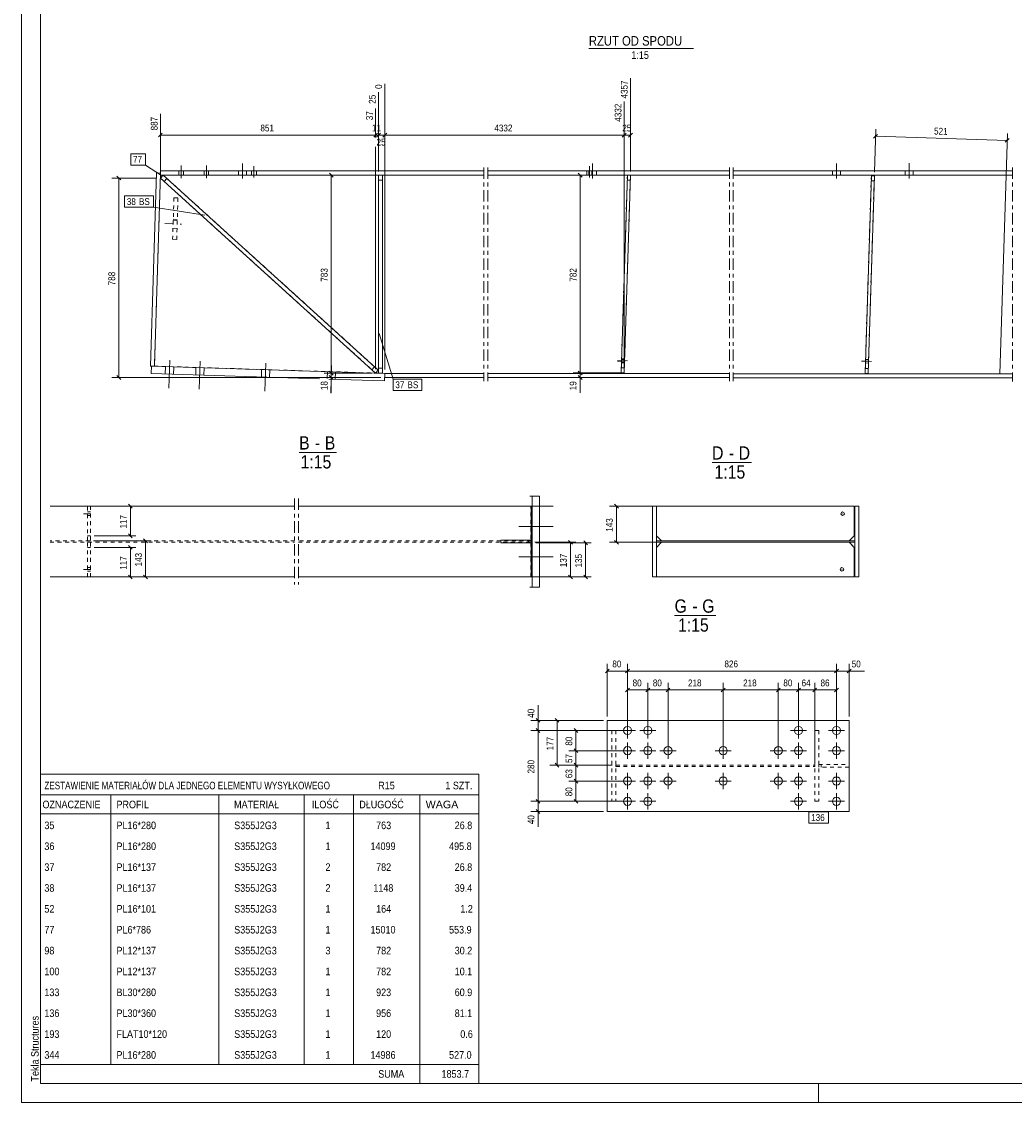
# Model space of a CAD drawing. Header units: millimetres. Extents: x 0 to 420, y 0 to 610.
# Tile 1 of 4: x 0 to 262, y 0 to 285. Entities that reach past the tile are written whole.
import ezdxf

# ---------------------------------------------------------------- set-up
doc = ezdxf.new("R2010")
doc.units = ezdxf.units.MM
for name, pattern in [('XKITLINE00', [0]), ('XKITLINE01', [4, 1, -1, 1, -1]), ('XKITLINE02', [4, 2, -2]), ('XKITLINE03', [6, 3, -1, 1, -1])]:
    doc.linetypes.add(name, pattern=pattern)
for name, color, linetype, lineweight in [('Arkusz rysunku', 3, 'Continuous', 0), ('Element', 2, 'Continuous', 0), ('Inny typ obiektu', 7, 'Continuous', 0), ('Wymiar', 4, 'Continuous', 0), ('Znak elementu', 2, 'Continuous', 0), ('Śruba', 3, 'Continuous', 0)]:
    doc.layers.add(name, color=color, linetype=linetype, lineweight=lineweight)
doc.styles.add('ARIAL', font='ARIAL.TTF')

msp = doc.modelspace()

# ---------------------------------------------------------------- linework, layer by layer
at = {"layer": 'Arkusz rysunku', "linetype": 'XKITLINE00', "lineweight": 0}
for p, q in [((0, 610), (0, 0)), ((5, 605), (5, 5)), ((0, 0), (0, 5)), ((5, 5), (415, 5)), ((210, 0), (210, 5)), ((0, 0), (420, 0))]:
    msp.add_line(p, q, dxfattribs=at)
at = {"layer": 'Element', "linetype": 'XKITLINE00', "lineweight": 0}
for p, q in [((36.62, 244.37), (36.62, 245.44)), ((36.62, 245.44), (121.85, 245.44)), ((122.85, 245.44), (186.56, 245.44)), ((187.56, 245.44), (261.18, 245.44)), ((33.95, 194.04), (35.55, 244.91)), ((35.02, 194.01), (36.62, 244.87)), ((36.62, 244.87), (35.55, 244.91)), ((37.3, 244.36), (36.58, 243.57)), ((93.3, 192.18), (36.58, 243.57)), ((36.58, 243.57), (36.58, 243.57)), ((36.62, 244.37), (36.6, 244.37)), ((36.62, 244.37), (121.85, 244.37)), ((37.3, 244.36), (94.01, 192.97)), ((94.05, 192.17), (94.05, 244.34)), ((95.12, 244.34), (94.05, 244.34)), ((95.12, 244.34), (95.12, 192.17)), ((122.85, 244.37), (186.56, 244.37)), ((158.02, 192.24), (159.67, 244.35)), ((160.47, 244.33), (158.82, 192.21)), ((160.47, 244.33), (159.67, 244.35)), ((187.56, 244.37), (261.18, 244.37)), ((222.32, 192.07), (223.97, 244.18)), ((224.77, 244.15), (223.12, 192.04)), ((224.77, 244.15), (223.97, 244.18)), ((33.95, 194.04), (35.02, 194.01)), ((34.15, 192.04), (34.21, 194.04)), ((34.21, 194.04), (95.72, 192.1)), ((78.49, 190.64), (34.15, 192.04)), ((94.01, 192.97), (93.3, 192.18)), ((95.12, 192.17), (94.05, 192.17)), ((95.72, 192.1), (95.65, 190.1)), ((95.72, 191.03), (95.72, 192.1)), ((95.72, 192.1), (121.85, 192.09)), ((121.85, 191.03), (95.72, 191.03)), ((122.85, 192.06), (186.56, 192.06)), ((186.56, 190.99), (122.85, 191)), ((158.82, 192.21), (158.02, 192.24)), ((187.56, 192.02), (261.18, 192.01)), ((261.18, 190.94), (187.56, 190.95)), ((223.12, 192.04), (222.32, 192.07)), ((95.65, 190.1), (81.01, 190.56)), ((136.54, 159.79), (133.93, 159.79)), ((134.54, 135.79), (134.54, 159.79)), ((136.54, 135.79), (136.54, 159.79)), ((71.96, 157.12), (7.5, 157.12)), ((134.29, 157.12), (72.96, 157.12)), ((134.29, 157.12), (134.29, 148.12)), ((167.32, 157.12), (166.26, 157.12)), ((166.26, 138.46), (166.26, 157.12)), ((166.26, 157.12), (167.32, 157.12)), ((166.26, 138.46), (166.26, 157.12)), ((167.32, 157.12), (167.32, 138.46)), ((167.32, 157.12), (167.32, 138.46)), ((167.34, 149.32), (167.34, 157.12)), ((167.34, 157.12), (167.37, 157.12)), ((167.37, 149.32), (167.37, 157.12)), ((167.37, 157.12), (219.48, 157.12)), ((219.48, 149.32), (219.48, 157.12)), ((219.64, 157.12), (220.7, 157.12)), ((219.64, 138.46), (219.64, 157.12)), ((219.64, 157.12), (220.7, 157.12)), ((219.64, 138.46), (219.64, 157.12)), ((220.7, 157.12), (220.7, 138.46)), ((220.7, 157.12), (220.7, 138.46)), ((126.3, 147.46), (126.3, 148.12)), ((134.54, 148.12), (126.3, 148.12)), ((134.54, 148.12), (134.54, 147.46)), ((168.68, 147.99), (167.34, 149.32)), ((167.34, 149.32), (167.37, 149.32)), ((167.37, 149.32), (168.7, 147.99)), ((218.15, 147.99), (219.48, 149.32)), ((134.54, 147.46), (126.3, 147.46)), ((134.29, 138.46), (134.29, 147.46)), ((167.32, 147.99), (219.64, 147.99)), ((167.32, 147.59), (167.32, 147.99)), ((167.32, 147.99), (219.64, 147.99)), ((167.32, 147.59), (167.32, 147.99)), ((219.64, 147.59), (167.32, 147.59)), ((219.64, 147.59), (167.32, 147.59)), ((167.34, 146.26), (168.68, 147.59)), ((167.37, 146.26), (167.34, 146.26)), ((167.34, 146.26), (167.34, 138.46)), ((168.7, 147.59), (167.37, 146.26)), ((167.37, 146.26), (167.37, 138.46)), ((219.48, 146.26), (218.15, 147.59)), ((219.48, 138.46), (219.48, 146.26)), ((219.64, 147.99), (219.64, 147.59)), ((219.64, 147.99), (219.64, 147.59)), ((71.96, 138.46), (7.5, 138.46)), ((134.29, 138.46), (72.96, 138.46)), ((167.32, 138.46), (166.26, 138.46)), ((167.32, 138.46), (166.26, 138.46)), ((219.48, 138.46), (167.34, 138.46)), ((220.7, 138.46), (219.64, 138.46)), ((220.7, 138.46), (219.64, 138.46)), ((136.54, 135.79), (133.93, 135.79)), ((154.38, 100.67), (154.38, 76.67)), ((154.38, 100.67), (218.11, 100.67)), ((218.11, 100.67), (218.11, 76.67)), ((218.11, 76.67), (154.38, 76.67))]:
    msp.add_line(p, q, dxfattribs=at)
at = {"layer": 'Element', "linetype": 'XKITLINE03', "lineweight": 0}
for p, q in [((121.85, 246.37), (121.85, 190.06)), ((122.85, 246.37), (122.85, 190.06)), ((186.56, 246.37), (186.56, 190.02)), ((187.56, 246.37), (187.56, 190.02)), ((261.18, 246.37), (261.18, 189.98)), ((71.96, 159.12), (71.96, 136.45)), ((72.96, 159.12), (72.96, 136.45))]:
    msp.add_line(p, q, dxfattribs=at)
at = {"layer": 'Element', "linetype": 'XKITLINE01', "lineweight": 0}
for p, q in [((36.6, 244.37), (35.02, 194.01)), ((36.58, 243.57), (37.3, 244.36)), ((37.3, 244.36), (36.58, 243.57)), ((36.58, 243.57), (37.3, 244.36)), ((36.58, 243.57), (93.3, 192.18)), ((36.6, 244.37), (121.85, 244.37)), ((94.01, 192.97), (37.3, 244.36)), ((37.57, 242.68), (38.28, 243.47)), ((37.57, 242.68), (38.28, 243.47)), ((94.05, 244.34), (94.05, 192.17)), ((94.05, 244.34), (95.12, 244.34)), ((94.05, 243.01), (95.12, 243.01)), ((94.05, 243.01), (95.12, 243.01)), ((95.12, 192.17), (95.12, 244.34)), ((122.85, 244.37), (186.56, 244.37)), ((159.67, 244.35), (158.02, 192.24)), ((158.82, 192.21), (160.47, 244.33)), ((159.63, 243.02), (160.43, 242.99)), ((159.63, 243.02), (160.43, 242.99)), ((159.67, 244.35), (160.47, 244.33)), ((187.56, 244.37), (261.18, 244.37)), ((223.97, 244.18), (222.32, 192.07)), ((223.12, 192.04), (224.77, 244.15)), ((223.93, 242.85), (224.73, 242.82)), ((223.93, 242.85), (224.73, 242.82)), ((223.97, 244.18), (224.77, 244.15)), ((40.15, 238.36), (39.81, 227.45)), ((40.15, 238.36), (41.22, 238.32)), ((41.22, 238.32), (40.87, 227.41)), ((41.03, 232.41), (39.96, 232.45)), ((39.81, 227.45), (40.87, 227.41)), ((35.02, 194.01), (95.72, 192.1)), ((92.31, 193.08), (93.02, 193.87)), ((92.31, 193.08), (93.02, 193.87)), ((93.3, 192.18), (94.01, 192.97)), ((94.05, 193.51), (95.12, 193.51)), ((94.05, 193.51), (95.12, 193.51)), ((94.05, 192.17), (95.12, 192.17)), ((95.72, 192.1), (121.85, 192.09)), ((122.85, 192.06), (186.56, 192.06)), ((158.02, 192.24), (158.82, 192.21)), ((158.07, 193.57), (158.87, 193.55)), ((158.07, 193.57), (158.87, 193.55)), ((187.56, 192.02), (261.18, 192.01)), ((222.32, 192.07), (223.12, 192.04)), ((222.37, 193.4), (223.16, 193.37)), ((222.37, 193.4), (223.16, 193.37)), ((17.33, 147.99), (17.33, 157.12)), ((17.33, 157.12), (18.13, 157.12)), ((18.13, 157.12), (18.13, 147.99)), ((134.26, 138.46), (134.26, 157.12)), ((167.32, 157.12), (167.32, 157.12)), ((219.46, 157.12), (219.46, 149.32)), ((17.33, 149.32), (18.13, 149.32)), ((133.63, 147.46), (133.63, 148.12)), ((134.29, 148.12), (134.29, 147.46)), ((134.31, 147.46), (134.31, 148.12)), ((134.54, 148.12), (134.54, 148.12)), ((134.54, 148.12), (134.54, 148.12)), ((219.46, 149.32), (218.13, 147.99)), ((219.46, 149.32), (219.48, 149.32)), ((71.96, 147.99), (7.5, 147.99)), ((7.5, 147.59), (71.96, 147.59)), ((18.13, 147.99), (17.33, 147.99)), ((17.33, 138.46), (17.33, 147.59)), ((17.33, 147.59), (18.13, 147.59)), ((17.33, 146.26), (18.13, 146.26)), ((18.13, 138.46), (18.13, 147.59)), ((134.26, 147.99), (72.96, 147.99)), ((72.96, 147.59), (134.26, 147.59)), ((134.26, 147.59), (134.26, 147.99)), ((134.54, 147.46), (134.54, 147.46)), ((134.54, 147.46), (134.54, 147.46)), ((218.15, 147.99), (168.68, 147.99)), ((218.15, 147.59), (168.68, 147.59)), ((219.46, 146.26), (218.13, 147.59)), ((219.48, 146.26), (219.46, 146.26)), ((219.46, 146.26), (219.46, 138.46)), ((17.33, 138.46), (18.13, 138.46)), ((167.32, 138.46), (167.32, 138.46)), ((154.38, 76.67), (154.38, 100.67)), ((218.11, 76.67), (218.11, 100.67)), ((156.65, 98), (155.59, 98)), ((155.59, 98), (155.59, 79.34)), ((156.65, 98), (156.65, 79.34)), ((210.12, 98), (209.05, 98)), ((209.05, 98), (209.05, 79.34)), ((210.11, 98), (210.11, 79.34)), ((156.65, 88.87), (156.65, 88.47)), ((156.65, 88.87), (209.05, 88.87)), ((156.65, 88.47), (209.05, 88.47)), ((209.05, 88.47), (209.05, 88.87)), ((210.12, 89), (210.11, 89)), ((210.11, 88.34), (210.11, 89)), ((210.11, 89), (218.11, 89)), ((218.11, 88.34), (210.11, 88.34)), ((210.78, 88.34), (210.78, 89)), ((218.11, 89), (218.11, 88.34)), ((155.59, 79.34), (156.65, 79.34)), ((209.05, 79.34), (210.12, 79.34))]:
    msp.add_line(p, q, dxfattribs=at)
at = {"layer": 'Inny typ obiektu', "linetype": 'XKITLINE00', "lineweight": 0}
for p, q in [((149.52, 277.73), (177.11, 277.73)), ((73.14, 171.29), (83.03, 171.29)), ((181.99, 168.62), (192.38, 168.62)), ((172.11, 128.29), (183.02, 128.29)), ((5, 86.5), (5, 81)), ((5, 86.5), (120.5, 86.5)), ((120.5, 86.5), (120.5, 81)), ((5, 81), (5, 76)), ((5, 81), (120.5, 81)), ((23.5, 81), (23.5, 76)), ((52, 76), (52, 81)), ((74.5, 81), (74.5, 76)), ((87.5, 81), (87.5, 76)), ((105, 81), (105, 76)), ((120.5, 81), (120.5, 76)), ((5, 76), (120.5, 76)), ((5, 76), (5, 70.5)), ((23.5, 76), (23.5, 70.5)), ((52, 70.5), (52, 76)), ((74.5, 76), (74.5, 70.5)), ((87.5, 76), (87.5, 70.5)), ((105, 76), (105, 70.5)), ((120.5, 76), (120.5, 70.5)), ((5, 70.5), (5, 65)), ((23.5, 70.5), (23.5, 65)), ((52, 65), (52, 70.5)), ((74.5, 70.5), (74.5, 65)), ((87.5, 70.5), (87.5, 65)), ((105, 70.5), (105, 65)), ((120.5, 70.5), (120.5, 65)), ((5, 65), (5, 59.5)), ((23.5, 65), (23.5, 59.5)), ((52, 59.5), (52, 65)), ((74.5, 65), (74.5, 59.5)), ((87.5, 65), (87.5, 59.5)), ((105, 65), (105, 59.5)), ((120.5, 65), (120.5, 59.5)), ((5, 59.5), (5, 54)), ((23.5, 59.5), (23.5, 54)), ((52, 54), (52, 59.5)), ((74.5, 59.5), (74.5, 54)), ((87.5, 59.5), (87.5, 54)), ((105, 59.5), (105, 54)), ((120.5, 59.5), (120.5, 54)), ((5, 54), (5, 48.5)), ((23.5, 54), (23.5, 48.5)), ((52, 48.5), (52, 54)), ((74.5, 54), (74.5, 48.5)), ((87.5, 54), (87.5, 48.5)), ((105, 54), (105, 48.5)), ((120.5, 54), (120.5, 48.5)), ((5, 48.5), (5, 43)), ((23.5, 48.5), (23.5, 43)), ((52, 43), (52, 48.5)), ((74.5, 48.5), (74.5, 43)), ((87.5, 48.5), (87.5, 43)), ((105, 48.5), (105, 43)), ((120.5, 48.5), (120.5, 43)), ((5, 43), (5, 37.5)), ((23.5, 43), (23.5, 37.5)), ((52, 37.5), (52, 43)), ((74.5, 43), (74.5, 37.5)), ((87.5, 43), (87.5, 37.5)), ((105, 43), (105, 37.5)), ((120.5, 43), (120.5, 37.5)), ((5, 37.5), (5, 32)), ((23.5, 37.5), (23.5, 32)), ((52, 32), (52, 37.5)), ((74.5, 37.5), (74.5, 32)), ((87.5, 37.5), (87.5, 32)), ((105, 37.5), (105, 32)), ((120.5, 37.5), (120.5, 32)), ((5, 32), (5, 26.5)), ((23.5, 32), (23.5, 26.5)), ((52, 26.5), (52, 32)), ((74.5, 32), (74.5, 26.5)), ((87.5, 32), (87.5, 26.5)), ((105, 32), (105, 26.5)), ((120.5, 32), (120.5, 26.5)), ((5, 26.5), (5, 21)), ((23.5, 26.5), (23.5, 21)), ((52, 21), (52, 26.5)), ((74.5, 26.5), (74.5, 21)), ((87.5, 26.5), (87.5, 21)), ((105, 26.5), (105, 21)), ((120.5, 26.5), (120.5, 21)), ((5, 21), (5, 15.5)), ((23.5, 21), (23.5, 15.5)), ((52, 15.5), (52, 21)), ((74.5, 21), (74.5, 15.5)), ((87.5, 21), (87.5, 15.5)), ((105, 21), (105, 15.5)), ((120.5, 21), (120.5, 15.5)), ((5, 15.5), (5, 10)), ((23.5, 15.5), (23.5, 10)), ((52, 10), (52, 15.5)), ((74.5, 15.5), (74.5, 10)), ((87.5, 15.5), (87.5, 10)), ((105, 15.5), (105, 10)), ((120.5, 15.5), (120.5, 10)), ((5, 10), (5, 5)), ((5, 10), (120.5, 10)), ((105, 10), (105, 5)), ((120.5, 10), (120.5, 5)), ((5, 5), (120.5, 5))]:
    msp.add_line(p, q, dxfattribs=at)
at = {"layer": 'Wymiar', "linetype": 'XKITLINE00', "lineweight": 0}
for p, q in [((95.72, 193.1), (95.73, 268.39)), ((95.72, 254.3), (95.73, 268.39)), ((160.47, 245.33), (160.47, 269.87)), ((94.05, 254.3), (94.05, 266.21)), ((94.05, 258.02), (94.05, 266.21)), ((158.82, 193.21), (158.83, 263.75)), ((158.83, 258.01), (158.83, 263.75)), ((36.58, 244.57), (36.58, 260.53)), ((93.3, 258.02), (93.31, 261.89)), ((93.3, 254.3), (93.31, 261.89)), ((224.8, 245.15), (225.16, 256.44)), ((37.09, 255.42), (36.07, 254.4)), ((36.58, 254.91), (93.3, 254.9)), ((93.81, 255.41), (92.8, 254.39)), ((93.81, 255.41), (92.8, 254.39)), ((93.3, 254.3), (93.3, 255.5)), ((93.3, 254.9), (94.05, 254.9)), ((94.56, 255.41), (93.54, 254.39)), ((94.56, 255.41), (93.54, 254.39)), ((94.05, 245.34), (94.05, 255.5)), ((94.05, 254.9), (95.72, 254.9)), ((96.23, 255.41), (95.22, 254.39)), ((96.23, 255.41), (95.22, 254.39)), ((95.72, 254.9), (158.83, 254.89)), ((159.34, 255.4), (158.32, 254.38)), ((159.34, 255.4), (158.32, 254.38)), ((158.82, 193.21), (158.83, 255.49)), ((158.83, 254.89), (160.47, 254.89)), ((160.98, 255.4), (159.96, 254.38)), ((225.62, 255.07), (224.57, 254.09)), ((225.1, 254.58), (259.8, 253.49)), ((257.85, 191.94), (259.86, 255.34)), ((260.32, 253.98), (259.27, 252.99)), ((93.3, 193.18), (93.3, 251.78)), ((93.3, 193.18), (93.3, 251.78)), ((94.05, 245.34), (94.05, 251.78)), ((95.72, 193.1), (95.72, 251.78)), ((35.58, 243.57), (23.76, 243.58)), ((25.11, 244.08), (26.13, 243.07)), ((25.61, 191.04), (25.62, 243.57)), ((93.05, 244.34), (79.76, 244.34)), ((81.11, 244.85), (82.13, 243.83)), ((81.61, 192.18), (81.62, 244.34)), ((159.47, 244.33), (145.36, 244.33)), ((146.71, 244.84), (147.73, 243.82)), ((147.21, 192.22), (147.22, 244.33)), ((94.72, 191.03), (23.75, 191.04)), ((25.1, 191.55), (26.12, 190.53)), ((92.3, 192.18), (79.75, 192.18)), ((92.3, 192.18), (79.75, 192.18)), ((94.72, 191.03), (79.75, 191.03)), ((81.1, 192.69), (82.12, 191.67)), ((81.1, 192.69), (82.12, 191.67)), ((81.1, 191.54), (82.12, 190.52)), ((81.61, 191.03), (81.61, 192.18)), ((81.61, 191.03), (81.61, 187.01)), ((81.61, 191.03), (81.61, 187.01)), ((157.82, 192.21), (145.35, 192.22)), ((157.82, 192.21), (145.35, 192.22)), ((157.82, 190.99), (145.35, 190.99)), ((146.7, 192.72), (147.72, 191.71)), ((146.7, 192.72), (147.72, 191.71)), ((146.7, 191.5), (147.72, 190.48)), ((147.21, 190.99), (147.21, 192.22)), ((147.21, 190.99), (147.21, 186.97)), ((147.21, 190.99), (147.21, 186.97)), ((19.13, 157.12), (30.11, 157.12)), ((28.16, 157.63), (29.18, 156.61)), ((28.67, 149.32), (28.67, 157.12)), ((166.37, 157.12), (154.93, 157.12)), ((156.28, 157.63), (157.3, 156.61)), ((156.79, 147.59), (156.79, 157.12)), ((19.13, 149.32), (30.11, 149.32)), ((28.16, 149.83), (29.18, 148.81)), ((32.16, 148.5), (33.18, 147.48)), ((144.16, 148.1), (145.18, 147.08)), ((156.28, 148.1), (157.3, 147.08)), ((19.13, 147.99), (34.11, 147.99)), ((19.13, 146.26), (30.11, 146.26)), ((28.16, 146.76), (29.18, 145.75)), ((28.67, 138.46), (28.67, 146.26)), ((32.67, 138.46), (32.67, 147.99)), ((135.26, 147.59), (146.11, 147.59)), ((135.54, 147.46), (150.11, 147.46)), ((144.67, 138.46), (144.67, 147.59)), ((148.16, 147.96), (149.18, 146.95)), ((148.67, 138.46), (148.67, 147.46)), ((167.7, 147.59), (154.93, 147.59)), ((19.13, 138.46), (34.11, 138.46)), ((19.13, 138.46), (30.11, 138.46)), ((28.16, 138.96), (29.18, 137.95)), ((32.16, 138.96), (33.18, 137.95)), ((135.29, 138.46), (150.11, 138.46)), ((135.29, 138.46), (146.11, 138.46)), ((144.16, 138.96), (145.18, 137.95)), ((148.16, 138.96), (149.18, 137.95)), ((154.89, 114.18), (153.87, 113.16)), ((154.38, 101.67), (154.38, 115.53)), ((160.22, 114.18), (159.21, 113.16)), ((160.22, 114.18), (159.21, 113.16)), ((159.71, 99), (159.71, 115.53)), ((159.71, 99), (159.71, 115.53)), ((215.29, 114.18), (214.27, 113.16)), ((215.29, 114.18), (214.27, 113.16)), ((214.78, 99), (214.78, 115.53)), ((214.78, 99), (214.78, 115.53)), ((218.62, 114.18), (217.61, 113.16)), ((218.11, 101.67), (218.11, 115.53)), ((154.38, 113.67), (159.71, 113.67)), ((159.71, 113.67), (214.78, 113.67)), ((214.78, 113.67), (218.11, 113.67)), ((218.11, 113.67), (222.13, 113.67)), ((218.11, 113.67), (222.13, 113.67)), ((160.22, 109.18), (159.21, 108.16)), ((159.71, 99), (159.71, 110.53)), ((159.71, 108.67), (165.05, 108.67)), ((165.56, 109.18), (164.54, 108.16)), ((165.56, 109.18), (164.54, 108.16)), ((165.05, 99), (165.05, 110.53)), ((165.05, 99), (165.05, 110.53)), ((165.05, 108.67), (170.38, 108.67)), ((170.89, 109.18), (169.87, 108.16)), ((170.89, 109.18), (169.87, 108.16)), ((170.38, 93.67), (170.38, 110.53)), ((170.38, 93.67), (170.38, 110.53)), ((170.38, 108.67), (184.91, 108.67)), ((185.42, 109.18), (184.41, 108.16)), ((185.42, 109.18), (184.41, 108.16)), ((184.91, 93.67), (184.91, 110.53)), ((184.91, 93.67), (184.91, 110.53)), ((184.91, 108.67), (199.45, 108.67)), ((199.96, 109.18), (198.94, 108.16)), ((199.96, 109.18), (198.94, 108.16)), ((199.45, 93.67), (199.45, 110.53)), ((199.45, 93.67), (199.45, 110.53)), ((199.45, 108.67), (204.78, 108.67)), ((205.29, 109.18), (204.27, 108.16)), ((205.29, 109.18), (204.27, 108.16)), ((204.78, 99), (204.78, 110.53)), ((204.78, 99), (204.78, 110.53)), ((204.78, 108.67), (209.05, 108.67)), ((209.56, 109.18), (208.54, 108.16)), ((209.56, 109.18), (208.54, 108.16)), ((209.05, 89.87), (209.05, 110.53)), ((209.05, 89.87), (209.05, 110.53)), ((209.05, 108.67), (214.78, 108.67)), ((215.29, 109.18), (214.27, 108.16)), ((214.78, 99), (214.78, 110.53)), ((136.12, 100.67), (136.12, 104.69)), ((136.12, 100.67), (136.12, 104.69)), ((153.38, 100.67), (134.26, 100.67)), ((135.61, 101.18), (136.63, 100.16)), ((136.12, 98), (136.12, 100.67)), ((153.38, 100.67), (139.26, 100.67)), ((140.61, 101.18), (141.63, 100.16)), ((141.12, 88.87), (141.12, 100.67)), ((158.71, 98), (134.26, 98)), ((158.71, 98), (134.26, 98)), ((135.61, 98.51), (136.63, 97.49)), ((135.61, 98.51), (136.63, 97.49)), ((136.12, 79.34), (136.12, 98)), ((158.71, 98), (144.26, 98)), ((145.61, 98.51), (146.63, 97.49)), ((146.12, 92.67), (146.12, 98)), ((158.71, 92.67), (144.26, 92.67)), ((158.71, 92.67), (144.26, 92.67)), ((145.61, 93.18), (146.63, 92.16)), ((145.61, 93.18), (146.63, 92.16)), ((146.12, 88.87), (146.12, 92.67)), ((155.65, 88.87), (139.26, 88.87)), ((140.61, 89.38), (141.63, 88.36)), ((155.65, 88.87), (144.26, 88.87)), ((155.65, 88.87), (144.26, 88.87)), ((145.61, 89.38), (146.63, 88.36)), ((145.61, 89.38), (146.63, 88.36)), ((146.12, 84.67), (146.12, 88.87)), ((158.71, 84.67), (144.26, 84.67)), ((158.71, 84.67), (144.26, 84.67)), ((145.61, 85.18), (146.63, 84.16)), ((145.61, 85.18), (146.63, 84.16)), ((146.12, 79.34), (146.12, 84.67)), ((135.61, 79.84), (136.63, 78.83)), ((135.61, 79.84), (136.63, 78.83)), ((145.61, 79.84), (146.63, 78.83)), ((158.71, 79.34), (134.26, 79.34)), ((158.71, 79.34), (134.26, 79.34)), ((135.61, 77.18), (136.63, 76.16)), ((136.12, 76.67), (136.12, 79.34)), ((158.71, 79.34), (144.26, 79.34)), ((153.38, 76.67), (134.26, 76.67)), ((136.12, 76.67), (136.12, 72.65)), ((136.12, 76.67), (136.12, 72.65))]:
    msp.add_line(p, q, dxfattribs=at)
at = {"layer": 'Znak elementu', "linetype": 'XKITLINE00', "lineweight": 0}
for p, q in [((28.77, 249.99), (32.64, 249.99)), ((28.77, 246.99), (28.77, 249.99)), ((32.64, 246.99), (32.64, 249.99)), ((28.77, 246.99), (32.64, 246.99)), ((36.89, 244.24), (32.64, 246.99)), ((27.13, 238.87), (34.74, 238.87)), ((27.13, 235.87), (27.13, 238.87)), ((34.74, 235.87), (34.74, 238.87)), ((27.13, 235.87), (34.74, 235.87)), ((48.26, 233.75), (34.74, 235.87)), ((94.28, 202.63), (97.91, 190.6)), ((97.91, 190.6), (105.52, 190.6)), ((97.91, 187.6), (97.91, 190.6)), ((105.52, 187.6), (105.52, 190.6)), ((97.91, 187.6), (105.52, 187.6)), ((207.51, 76.57), (212.71, 76.57)), ((207.51, 73.57), (207.51, 76.57)), ((212.71, 73.57), (212.71, 76.57)), ((207.51, 73.57), (212.71, 73.57))]:
    msp.add_line(p, q, dxfattribs=at)
at = {"layer": 'Śruba', "linetype": 'XKITLINE00', "lineweight": 0}
for p, q in [((41.43, 244.37), (41.43, 245.44)), ((41.43, 244.37), (41.43, 245.44)), ((42.03, 243.57), (42.03, 246.91)), ((42.03, 243.57), (42.03, 246.91)), ((42.63, 244.37), (42.63, 245.44)), ((42.63, 244.37), (42.63, 245.44)), ((48.09, 244.37), (48.09, 245.44)), ((48.09, 244.37), (48.09, 245.44)), ((48.69, 243.57), (48.69, 246.91)), ((48.69, 243.57), (48.69, 246.91)), ((49.29, 244.37), (49.29, 245.44)), ((49.29, 244.37), (49.29, 245.44)), ((57.17, 245.44), (57.17, 244.37)), ((58.21, 247.44), (58.21, 243.44)), ((59.24, 245.44), (59.24, 244.37)), ((60.58, 245.44), (60.58, 244.37)), ((61.24, 246.74), (61.24, 243.74)), ((61.89, 245.44), (61.89, 244.37)), ((148.98, 245.44), (148.98, 244.37)), ((149.47, 245.44), (149.47, 244.37)), ((149.64, 246.74), (149.64, 243.74)), ((150.29, 245.44), (150.29, 244.37)), ((150.5, 247.44), (150.5, 243.44)), ((151.54, 245.44), (151.54, 244.37)), ((213.75, 245.44), (213.75, 244.37)), ((214.78, 247.44), (214.78, 243.44)), ((215.82, 245.44), (215.82, 244.37)), ((232.92, 245.44), (232.92, 244.37)), ((233.95, 247.47), (233.95, 243.47)), ((234.99, 245.44), (234.99, 244.37)), ((37.95, 193.92), (37.88, 191.92)), ((37.95, 193.92), (37.88, 191.92)), ((39.07, 195.55), (38.83, 188.22)), ((39.07, 195.55), (38.83, 188.22)), ((40.08, 193.85), (40.02, 191.85)), ((40.08, 193.85), (40.02, 191.85)), ((45.94, 193.67), (45.88, 191.67)), ((45.94, 193.67), (45.88, 191.67)), ((47.06, 195.3), (46.83, 187.97)), ((47.06, 195.3), (46.83, 187.97)), ((64.39, 194.75), (64.15, 187.42)), ((64.39, 194.75), (64.15, 187.42)), ((81.71, 194.2), (81.48, 186.87)), ((81.71, 194.2), (81.48, 186.87)), ((157.07, 195.52), (159.74, 195.44)), ((158.11, 195.02), (158.91, 195)), ((158.14, 195.95), (158.94, 195.93)), ((221.37, 195.35), (224.04, 195.26)), ((222.41, 194.85), (223.21, 194.82)), ((222.44, 195.78), (223.24, 195.75)), ((48.08, 193.6), (48.01, 191.6)), ((48.08, 193.6), (48.01, 191.6)), ((63.27, 193.12), (63.2, 191.12)), ((63.27, 193.12), (63.2, 191.12)), ((65.4, 193.05), (65.34, 191.05)), ((65.4, 193.05), (65.34, 191.05)), ((80.59, 192.57), (80.53, 190.72)), ((80.59, 192.57), (80.53, 190.72)), ((82.72, 192.51), (82.66, 190.51)), ((82.72, 192.51), (82.66, 190.51)), ((138.38, 157.12), (131.05, 157.12)), ((138.55, 157.12), (131.22, 157.12)), ((139.79, 157.12), (132.46, 157.12)), ((140.1, 157.12), (132.77, 157.12)), ((216.35, 155.12), (216.43, 155.12)), ((138.38, 151.79), (131.05, 151.79)), ((138.55, 151.79), (131.22, 151.79)), ((138.71, 151.79), (131.38, 151.79)), ((139.17, 151.79), (131.84, 151.79)), ((139.62, 151.79), (132.29, 151.79)), ((139.79, 151.79), (132.46, 151.79)), ((140.1, 151.79), (132.77, 151.79)), ((138.38, 143.79), (131.05, 143.79)), ((138.55, 143.79), (131.22, 143.79)), ((138.71, 143.79), (131.38, 143.79)), ((139.17, 143.79), (131.84, 143.79)), ((139.62, 143.79), (132.29, 143.79)), ((139.79, 143.79), (132.46, 143.79)), ((140.1, 143.79), (132.77, 143.79)), ((216.18, 140.46), (216.26, 140.46)), ((138.38, 138.46), (131.05, 138.46)), ((138.55, 138.46), (131.22, 138.46)), ((139.79, 138.46), (132.46, 138.46)), ((140.1, 138.46), (132.77, 138.46)), ((159.71, 95.87), (159.71, 100.14)), ((165.05, 95.87), (165.05, 100.14)), ((204.78, 95.87), (204.78, 100.14)), ((214.78, 95.87), (214.78, 100.14)), ((157.58, 98), (161.85, 98)), ((162.91, 98), (167.18, 98)), ((202.65, 98), (206.91, 98)), ((212.65, 98), (216.91, 98)), ((159.71, 90.54), (159.71, 94.8)), ((165.05, 90.54), (165.05, 94.8)), ((170.38, 90.54), (170.38, 94.8)), ((184.91, 90.54), (184.91, 94.8)), ((199.45, 90.54), (199.45, 94.8)), ((204.78, 90.54), (204.78, 94.8)), ((214.78, 90.54), (214.78, 94.8)), ((157.58, 92.67), (161.85, 92.67)), ((162.91, 92.67), (167.18, 92.67)), ((168.25, 92.67), (172.51, 92.67)), ((182.78, 92.67), (187.05, 92.67)), ((197.31, 92.67), (201.58, 92.67)), ((202.65, 92.67), (206.91, 92.67)), ((212.65, 92.67), (216.91, 92.67)), ((159.71, 82.54), (159.71, 86.8)), ((165.05, 82.54), (165.05, 86.8)), ((170.38, 82.54), (170.38, 86.8)), ((184.91, 82.54), (184.91, 86.8)), ((199.45, 82.54), (199.45, 86.8)), ((204.78, 82.54), (204.78, 86.8)), ((214.78, 82.54), (214.78, 86.8)), ((157.58, 84.67), (161.85, 84.67)), ((162.91, 84.67), (167.18, 84.67)), ((168.25, 84.67), (172.51, 84.67)), ((182.78, 84.67), (187.05, 84.67)), ((197.31, 84.67), (201.58, 84.67)), ((202.65, 84.67), (206.91, 84.67)), ((212.65, 84.67), (216.91, 84.67)), ((159.71, 77.2), (159.71, 81.47)), ((165.05, 77.2), (165.05, 81.47)), ((204.78, 77.2), (204.78, 81.47)), ((214.78, 77.2), (214.78, 81.47)), ((157.58, 79.34), (161.85, 79.34)), ((162.91, 79.34), (167.18, 79.34)), ((202.65, 79.34), (206.91, 79.34)), ((212.65, 79.34), (216.91, 79.34))]:
    msp.add_line(p, q, dxfattribs=at)
at = {"layer": 'Śruba', "linetype": 'XKITLINE02', "lineweight": 0}
for p, q in [((37.77, 231.56), (42.1, 231.42)), ((39.97, 232.71), (41.04, 232.68)), ((39.89, 230.26), (40.96, 230.23)), ((157.07, 195.35), (159.74, 195.26)), ((158.11, 194.85), (158.91, 194.82)), ((158.14, 195.78), (158.94, 195.75)), ((221.37, 195.35), (224.04, 195.26)), ((222.41, 194.85), (223.21, 194.82)), ((222.44, 195.78), (223.24, 195.75)), ((16.28, 155.12), (18.94, 155.12)), ((17.33, 155.59), (18.13, 155.59)), ((17.33, 154.66), (18.13, 154.66)), ((16.28, 140.46), (18.94, 140.46)), ((17.33, 140.92), (18.13, 140.92)), ((17.33, 139.99), (18.13, 139.99))]:
    msp.add_line(p, q, dxfattribs=at)
at = {"layer": 'Śruba', "linetype": 'XKITLINE00', "lineweight": 0}
for centre, radius in [((216.41, 155.12), 0.467), ((216.23, 140.46), 0.467), ((159.71, 98), 1.07), ((165.05, 98), 1.07), ((204.78, 98), 1.07), ((214.78, 98), 1.07), ((159.71, 92.67), 1.07), ((165.05, 92.67), 1.07), ((170.38, 92.67), 1.07), ((184.91, 92.67), 1.07), ((199.45, 92.67), 1.07), ((204.78, 92.67), 1.07), ((214.78, 92.67), 1.07), ((159.71, 84.67), 1.07), ((165.05, 84.67), 1.07), ((170.38, 84.67), 1.07), ((184.91, 84.67), 1.07), ((199.45, 84.67), 1.07), ((204.78, 84.67), 1.07), ((214.78, 84.67), 1.07), ((159.71, 79.34), 1.07), ((165.05, 79.34), 1.07), ((204.78, 79.34), 1.07), ((214.78, 79.34), 1.07)]:
    msp.add_circle(centre, radius, dxfattribs=at)

# ---------------------------------------------------------------- texts
at = {"layer": 'Arkusz rysunku', "style": 'ARIAL', "width": 0.85}
msp.add_text('Tekla Structures', height=2, rotation=90, dxfattribs=at).set_placement((4.5, 5.5))
at = {"layer": 'Inny typ obiektu', "style": 'ARIAL'}
for s, height, width, p in [('RZUT OD SPODU', 2.5, 0.85, (149.52, 278.48)), ('1:15', 2, 0.85, (160.72, 274.98)), ('B', 3.5, 0.85, (73.14, 172.04)), ('B', 3.5, 0.85, (79.91, 172.04)), ('-', 3.5, 0.85, (77.31, 172.04)), ('D', 3.5, 0.85, (181.99, 169.37)), ('D', 3.5, 0.85, (189.01, 169.37)), ('1:15', 3.5, 0.85, (73.54, 167.04)), ('-', 3.5, 0.85, (186.41, 169.37)), ('1:15', 3.5, 0.85, (182.64, 164.37)), ('G', 3.5, 0.85, (172.11, 129.04)), ('G', 3.5, 0.85, (179.39, 129.04)), ('-', 3.5, 0.85, (176.79, 129.04)), ('1:15', 3.5, 0.85, (173.02, 124.04)), ('ZESTAWIENIE MATERIAŁÓW DLA JEDNEGO ELEMENTU WYSYŁKOWEGO', 2, 0.765, (6, 82.5)), ('R15', 2, 0.85, (94, 82.5)), ('1', 2, 0.85, (111.69, 82.5)), (' SZT.', 2, 0.85, (113, 82.5)), ('MATERIAŁ', 2, 0.85, (56, 77.5)), ('ILOŚĆ', 2, 0.85, (76.5, 77.5)), ('DŁUGOŚĆ', 2, 0.85, (89, 77.5)), ('OZNACZENIE', 2, 0.85, (5.5, 77.5)), ('PROFIL', 2, 0.85, (25, 77.5)), ('WAGA', 2, 1.008832, (106.5, 77.5)), ('PL16*280', 2, 0.85, (25, 72)), ('35', 2, 0.85, (6, 72)), ('S355J2G3', 2, 0.85, (56.04, 72)), ('1', 2, 0.85, (80.09, 72)), ('763', 2, 0.85, (93.44, 72)), ('26.8', 2, 0.85, (114.15, 72)), ('36', 2, 0.85, (6, 66.5)), ('PL16*280', 2, 0.85, (25, 66.5)), ('S355J2G3', 2, 0.85, (56.04, 66.5)), ('1', 2, 0.85, (80.09, 66.5)), ('14099', 2, 0.85, (91.96, 66.5)), ('495.8', 2, 0.85, (112.67, 66.5)), ('37', 2, 0.85, (6, 61)), ('PL16*137', 2, 0.85, (25, 61)), ('S355J2G3', 2, 0.85, (56.04, 61)), ('2', 2, 0.85, (80.09, 61)), ('782', 2, 0.85, (93.44, 61)), ('26.8', 2, 0.85, (114.15, 61)), ('38', 2, 0.85, (6, 55.5)), ('PL16*137', 2, 0.85, (25, 55.5)), ('S355J2G3', 2, 0.85, (56.04, 55.5)), ('2', 2, 0.85, (80.09, 55.5)), ('1148', 2, 0.85, (92.7, 55.5)), ('39.4', 2, 0.85, (114.15, 55.5)), ('52', 2, 0.85, (6, 50)), ('PL16*101', 2, 0.85, (25, 50)), ('S355J2G3', 2, 0.85, (56.04, 50)), ('1', 2, 0.85, (80.09, 50)), ('164', 2, 0.85, (93.44, 50)), ('1.2', 2, 0.85, (115.63, 50)), ('77', 2, 0.85, (6, 44.5)), ('PL6*786', 2, 0.85, (25, 44.5)), ('S355J2G3', 2, 0.85, (56.04, 44.5)), ('1', 2, 0.85, (80.09, 44.5)), ('15010', 2, 0.85, (91.96, 44.5)), ('553.9', 2, 0.85, (112.67, 44.5)), ('98', 2, 0.85, (6, 39)), ('PL12*137', 2, 0.85, (25, 39)), ('S355J2G3', 2, 0.85, (56.04, 39)), ('3', 2, 0.85, (80.09, 39)), ('782', 2, 0.85, (93.44, 39)), ('30.2', 2, 0.85, (114.15, 39)), ('100', 2, 0.85, (6, 33.5)), ('PL12*137', 2, 0.85, (25, 33.5)), ('S355J2G3', 2, 0.85, (56.04, 33.5)), ('1', 2, 0.85, (80.09, 33.5)), ('782', 2, 0.85, (93.44, 33.5)), ('10.1', 2, 0.85, (114.15, 33.5)), ('133', 2, 0.85, (6, 28)), ('BL30*280', 2, 0.85, (25, 28)), ('S355J2G3', 2, 0.85, (56.04, 28)), ('1', 2, 0.85, (80.09, 28)), ('923', 2, 0.85, (93.44, 28)), ('60.9', 2, 0.85, (114.15, 28)), ('136', 2, 0.85, (6, 22.5)), ('PL30*360', 2, 0.85, (25, 22.5)), ('S355J2G3', 2, 0.85, (56.04, 22.5)), ('1', 2, 0.85, (80.09, 22.5)), ('956', 2, 0.85, (93.44, 22.5)), ('81.1', 2, 0.85, (114.15, 22.5)), ('193', 2, 0.85, (6, 17)), ('FLAT10*120', 2, 0.85, (25, 17)), ('S355J2G3', 2, 0.85, (56.04, 17)), ('1', 2, 0.85, (80.09, 17)), ('120', 2, 0.85, (93.44, 17)), ('0.6', 2, 0.85, (115.63, 17)), ('344', 2, 0.85, (6, 11.5)), ('PL16*280', 2, 0.85, (25, 11.5)), ('S355J2G3', 2, 0.85, (56.04, 11.5)), ('1', 2, 0.85, (80.09, 11.5)), ('14986', 2, 0.85, (91.96, 11.5)), ('527.0', 2, 0.85, (112.67, 11.5)), ('SUMA', 2, 0.85, (94, 6.5)), ('1853.7', 2, 0.85, (110.68, 6.5))]:
    msp.add_text(s, height=height, dxfattribs=dict(at, width=width)).set_placement(p)
at = {"layer": 'Wymiar', "style": 'ARIAL', "width": 0.85}
for s, rotation, p in [('0', 89.9945, (95.01, 267.06)), ('4357', 89.9945, (159.75, 264.53)), ('25', 89.9945, (93.33, 263.14)), ('4332', 89.9945, (158.11, 258.41)), ('887', 89.9945, (35.86, 256.13)), ('37', 89.9945, (92.58, 258.82)), ('851', -0.0057, (62.94, 255.86)), ('11', -0.0057, (92.34, 255.86)), ('4332', -0.0057, (124.61, 255.86)), ('25', -0.0057, (158.32, 255.85)), ('521', -1.8105, (240.48, 255.06)), ('25', -0.0057, (93.55, 252.14)), ('783', 89.9945, (80.66, 216.26)), ('782', 89.9945, (146.26, 216.27)), ('788', 89.9945, (24.66, 215.3)), ('18', 89.9945, (80.65, 187.69)), ('19', 89.9945, (146.25, 187.65)), ('117', 90.0002, (27.71, 151.22)), ('143', 90.0002, (155.83, 150.35)), ('117', 90.0002, (27.71, 140.35)), ('143', 90.0002, (31.71, 141.22)), ('137', 90.0002, (143.71, 141.02)), ('135', 90.0002, (147.71, 140.95)), ('40', 90.0002, (135.16, 101.34)), ('177', 90.0002, (140.16, 92.77)), ('80', 90.0002, (145.16, 94)), ('57', 90.0002, (145.16, 89.43)), ('280', 90.0002, (135.16, 86.67)), ('63', 90.0002, (145.16, 85.43)), ('80', 90.0002, (145.16, 80.67)), ('40', 90.0002, (135.16, 73.32))]:
    msp.add_text(s, height=1.8, rotation=rotation, dxfattribs=at).set_placement(p)
for s, p in [('80', (155.71, 114.63)), ('826', (185.25, 114.63)), ('50', (218.79, 114.63)), ('80', (161.05, 109.63)), ('80', (166.38, 109.63)), ('218', (175.65, 109.63)), ('218', (190.18, 109.63)), ('80', (200.78, 109.63)), ('64', (205.58, 109.63)), ('86', (210.58, 109.63))]:
    msp.add_text(s, height=1.8, dxfattribs=at).set_placement(p)
at = {"layer": 'Znak elementu', "style": 'ARIAL', "width": 0.85}
for s, p in [('77', (29.37, 247.59)), ('38', (27.73, 236.47)), ('BS', (30.94, 236.47)), ('37', (98.51, 188.2)), ('BS', (101.72, 188.2)), ('136', (208.11, 74.17))]:
    msp.add_text(s, height=1.8, dxfattribs=at).set_placement(p)

doc.saveas('drawing.dxf')
